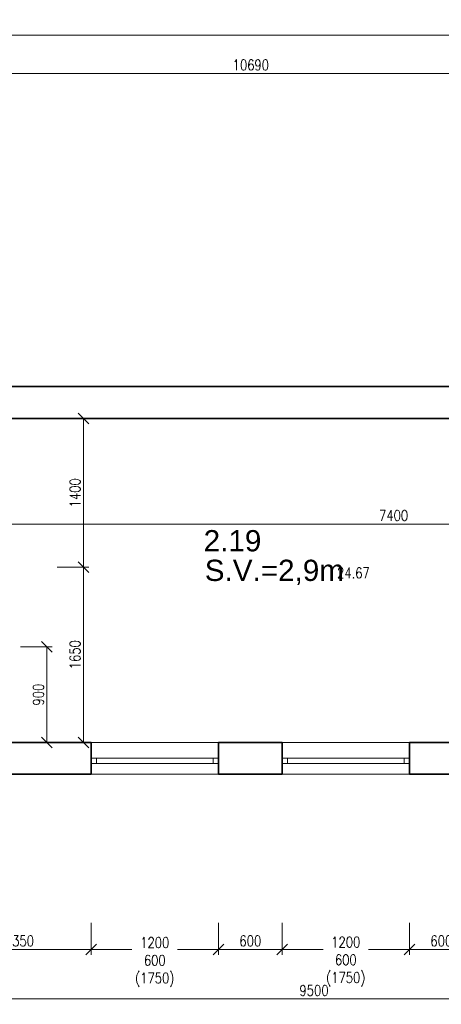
# Model space of a CAD drawing. Header units: millimetres. Extents: x -485339 to 350584, y -1189934 to 0.
# Tile 154 of 178: x 85222 to 89195, y -1083142 to -1073871. Entities that reach past the tile are written whole.
import ezdxf
from ezdxf.enums import TextEntityAlignment as Align

# ---------------------------------------------------------------- set-up
doc = ezdxf.new("R2010")
doc.units = ezdxf.units.MM
doc.header["$LTSCALE"] = 10
doc.layers.get('Defpoints').update_dxf_attribs({"color": 201})
for name, color, linetype, lineweight in [('St_kóty', 132, 'Continuous', 18), ('St_otvory_okna', 40, 'Continuous', 18), ('St_plocha_místnosti', 250, 'Continuous', 18), ('St_čáry_obrys', 5, 'Continuous', 35), ('St_čáry_plné', 250, 'Continuous', 18)]:
    doc.layers.add(name, color=color, linetype=linetype, lineweight=lineweight)
doc.layers.add('St_plocha_místn', color=140, linetype='Continuous', lineweight=18, plot=False)
doc.styles.add('Andy', font='arial.ttf')
doc.styles.get("Standard").update_dxf_attribs({"font": 'simplex.shx', "width": 0.8})
doc.dimstyles.new('stavebníM50 vnitřní', dxfattribs={"dimtxt": 100, "dimasz": 100, "dimexe": 50, "dimexo": 100, "dimgap": 30, "dimtad": 1, "dimdec": 0, "dimtxsty": 'Standard', "dimblk": 'OBLIQUE', "dimcen": 2.5, "dimclrd": 256, "dimclre": 256, "dimclrt": 256, "dimadec": 0, "dimazin": 0, "dimtfac": 1, "dimtdec": 0, "dimtmove": 2, "dimatfit": 2, "dimldrblk": 'OBLIQUE', "dimfxl": 250, "dimfxlon": 1, "dimlwd": -1, "dimlwe": -1, "dimarcsym": 0})

# ---------------------------------------------------------------- blocks, each defined once
blk = doc.blocks.new('G$C09EC9A76')
at = {"layer": 'St_otvory_okna', "ltscale": 2}
for points in [[(1200, 50), (0, 50), (0, 0), (1200, 0)], [(0, 50), (50, 50), (50, 0), (0, 0)], [(1200, 50), (1150, 50), (1150, 0), (1200, 0)]]:
    blk.add_lwpolyline(points, close=True, dxfattribs=at)
blk = doc.blocks.new('_OBLIQUE')
at = {"color": 0, "linetype": 'ByBlock'}
blk.add_line((-0.5, -0.5), (0.5, 0.5), dxfattribs=at)
blk = doc.blocks.new('*D6234')
at = {"layer": 'Defpoints', "color": 0}
for p in [(92745.3, -1074377.8), (82055.3, -1076025.7), (92745.3, -1077725.7)]:
    blk.add_point(p, dxfattribs=at)
at = {"layer": 'St_kóty'}
for p, q in [((82055.3, -1074627.8), (82055.3, -1074327.8)), ((82055.3, -1074377.8), (92745.3, -1074377.8)), ((92745.3, -1074627.8), (92745.3, -1074327.8))]:
    blk.add_line(p, q, dxfattribs=at)
at = {"layer": 'St_kóty', "linetype": 'ByBlock', "xscale": 100, "yscale": 100, "zscale": 100, "rotation": 180}
blk.add_blockref('_OBLIQUE', (82055.3, -1074377.8), dxfattribs=at)
at = {"layer": 'St_kóty', "linetype": 'ByBlock', "xscale": 100, "yscale": 100, "zscale": 100}
blk.add_blockref('_OBLIQUE', (92745.3, -1074377.8), dxfattribs=at)
at = {"layer": 'St_kóty', "insert": (87400.3, -1074297.8), "char_height": 100, "attachment_point": 5}
blk.add_mtext('10690', dxfattribs=at)
blk = doc.blocks.new('*D6243')
at = {"layer": 'Defpoints', "color": 0}
for p in [(97855, -1074017.1), (82055.3, -1076025.7), (97855, -1076637.5)]:
    blk.add_point(p, dxfattribs=at)
at = {"layer": 'St_kóty'}
for p, q in [((82055.3, -1074267.1), (82055.3, -1073967.1)), ((82055.3, -1074017.1), (97855, -1074017.1)), ((97855, -1074267.1), (97855, -1073967.1))]:
    blk.add_line(p, q, dxfattribs=at)
at = {"layer": 'St_kóty', "linetype": 'ByBlock', "xscale": 100, "yscale": 100, "zscale": 100, "rotation": 180}
blk.add_blockref('_OBLIQUE', (82055.3, -1074017.1), dxfattribs=at)
at = {"layer": 'St_kóty', "linetype": 'ByBlock', "xscale": 100, "yscale": 100, "zscale": 100}
blk.add_blockref('_OBLIQUE', (97855, -1074017.1), dxfattribs=at)
at = {"layer": 'St_kóty', "insert": (89955.1, -1073937.1), "char_height": 100, "attachment_point": 5}
blk.add_mtext('15800', dxfattribs=at)
blk = doc.blocks.new('*D6285')
at = {"layer": 'Defpoints', "color": 0}
for p in [(92445.3, -1077625.7), (92445.3, -1078619.7), (85045.3, -1079025.7)]:
    blk.add_point(p, dxfattribs=at)
at = {"layer": 'St_kóty'}
for p, q in [((92445.3, -1078369.7), (92445.3, -1078669.7)), ((85045.3, -1078869.7), (85045.3, -1078569.7)), ((85045.3, -1078619.7), (92445.3, -1078619.7))]:
    blk.add_line(p, q, dxfattribs=at)
at = {"layer": 'St_kóty', "linetype": 'ByBlock', "xscale": 100, "yscale": 100, "zscale": 100, "rotation": 180}
blk.add_blockref('_OBLIQUE', (85045.3, -1078619.7), dxfattribs=at)
at = {"layer": 'St_kóty', "linetype": 'ByBlock', "xscale": 100, "yscale": 100, "zscale": 100}
blk.add_blockref('_OBLIQUE', (92445.3, -1078619.7), dxfattribs=at)
at = {"layer": 'St_kóty', "insert": (88745.3, -1078539.7), "char_height": 100, "attachment_point": 5}
blk.add_mtext('7400', dxfattribs=at)
blk = doc.blocks.new('*D6295')
at = {"layer": 'Defpoints', "color": 0}
for p in [(84945.7, -1079775.7), (84945.3, -1080675.7), (85478.7, -1080675.7)]:
    blk.add_point(p, dxfattribs=at)
at = {"layer": 'St_kóty'}
for p, q in [((85228.7, -1079775.7), (85528.7, -1079775.7)), ((85478.7, -1079775.7), (85478.7, -1080675.7)), ((85228.7, -1080675.7), (85528.7, -1080675.7))]:
    blk.add_line(p, q, dxfattribs=at)
at = {"layer": 'St_kóty', "linetype": 'ByBlock', "xscale": 100, "yscale": 100, "zscale": 100}
for p, rotation in [((85478.7, -1079775.7), 90), ((85478.7, -1080675.7), 270)]:
    blk.add_blockref('_OBLIQUE', p, dxfattribs=dict(at, rotation=rotation))
at = {"layer": 'St_kóty', "insert": (85398.7, -1080225.7), "char_height": 100, "attachment_point": 5, "rotation": 90}
blk.add_mtext('900', dxfattribs=at)
blk = doc.blocks.new('*D6296')
at = {"layer": 'Defpoints', "color": 0}
for p in [(85045.3, -1079025.7), (85824, -1079025.7), (85045.3, -1080675.7)]:
    blk.add_point(p, dxfattribs=at)
at = {"layer": 'St_kóty'}
for p, q in [((85574, -1079025.7), (85874, -1079025.7)), ((85824, -1080675.7), (85824, -1079025.7)), ((85574, -1080675.7), (85874, -1080675.7))]:
    blk.add_line(p, q, dxfattribs=at)
at = {"layer": 'St_kóty', "linetype": 'ByBlock', "xscale": 100, "yscale": 100, "zscale": 100}
for p, rotation in [((85824, -1079025.7), 90), ((85824, -1080675.7), 270)]:
    blk.add_blockref('_OBLIQUE', p, dxfattribs=dict(at, rotation=rotation))
at = {"layer": 'St_kóty', "insert": (85744, -1079850.7), "char_height": 100, "attachment_point": 5, "rotation": 90}
blk.add_mtext('1650', dxfattribs=at)
blk = doc.blocks.new('*D6297')
at = {"layer": 'Defpoints', "color": 0}
for p in [(83545.3, -1077625.7), (85824, -1077625.7), (85045.3, -1079025.7)]:
    blk.add_point(p, dxfattribs=at)
at = {"layer": 'St_kóty'}
for p, q in [((85574, -1077625.7), (85874, -1077625.7)), ((85824, -1079025.7), (85824, -1077625.7)), ((85574, -1079025.7), (85874, -1079025.7))]:
    blk.add_line(p, q, dxfattribs=at)
at = {"layer": 'St_kóty', "linetype": 'ByBlock', "xscale": 100, "yscale": 100, "zscale": 100}
for p, rotation in [((85824, -1077625.7), 90), ((85824, -1079025.7), 270)]:
    blk.add_blockref('_OBLIQUE', p, dxfattribs=dict(at, rotation=rotation))
at = {"layer": 'St_kóty', "insert": (85744, -1078325.7), "char_height": 100, "attachment_point": 5, "rotation": 90}
blk.add_mtext('1400', dxfattribs=at)
blk = doc.blocks.new('*D6317')
at = {"layer": 'Defpoints', "color": 0}
for p in [(84545.3, -1081171.3), (85895.3, -1081271.3), (85895.3, -1082624.9)]:
    blk.add_point(p, dxfattribs=at)
at = {"layer": 'St_kóty'}
for p, q in [((84545.3, -1082374.9), (84545.3, -1082674.9)), ((85895.3, -1082374.9), (85895.3, -1082674.9)), ((84545.3, -1082624.9), (85895.3, -1082624.9))]:
    blk.add_line(p, q, dxfattribs=at)
at = {"layer": 'St_kóty', "linetype": 'ByBlock', "xscale": 100, "yscale": 100, "zscale": 100, "rotation": 180}
blk.add_blockref('_OBLIQUE', (84545.3, -1082624.9), dxfattribs=at)
at = {"layer": 'St_kóty', "linetype": 'ByBlock', "xscale": 100, "yscale": 100, "zscale": 100}
blk.add_blockref('_OBLIQUE', (85895.3, -1082624.9), dxfattribs=at)
at = {"layer": 'St_kóty', "insert": (85220.3, -1082544.9), "char_height": 100, "attachment_point": 5}
blk.add_mtext('1350', dxfattribs=at)
blk = doc.blocks.new('*D6318')
at = {"layer": 'Defpoints', "color": 0}
for p in [(85895.3, -1081271.3), (87095.3, -1081271.3), (87095.3, -1082624.9)]:
    blk.add_point(p, dxfattribs=at)
at = {"layer": 'St_kóty'}
for p, q in [((85895.3, -1082374.9), (85895.3, -1082674.9)), ((87095.3, -1082374.9), (87095.3, -1082674.9)), ((85895.3, -1082624.9), (86280.5, -1082624.9)), ((87095.3, -1082624.9), (86710, -1082624.9))]:
    blk.add_line(p, q, dxfattribs=at)
at = {"layer": 'St_kóty', "linetype": 'ByBlock', "xscale": 100, "yscale": 100, "zscale": 100, "rotation": 180}
blk.add_blockref('_OBLIQUE', (85895.3, -1082624.9), dxfattribs=at)
at = {"layer": 'St_kóty', "linetype": 'ByBlock', "xscale": 100, "yscale": 100, "zscale": 100}
blk.add_blockref('_OBLIQUE', (87095.3, -1082624.9), dxfattribs=at)
at = {"layer": 'St_kóty', "insert": (86495.3, -1082744.1), "char_height": 100, "attachment_point": 5}
blk.add_mtext('1200\\P600\\P(1750)', dxfattribs=at)
blk = doc.blocks.new('*D6319')
at = {"layer": 'Defpoints', "color": 0}
for p in [(87095.3, -1081271.3), (87695.3, -1081271.3), (87695.3, -1082624.9)]:
    blk.add_point(p, dxfattribs=at)
at = {"layer": 'St_kóty'}
for p, q in [((87095.3, -1082374.9), (87095.3, -1082674.9)), ((87695.3, -1082374.9), (87695.3, -1082674.9)), ((87095.3, -1082624.9), (87695.3, -1082624.9))]:
    blk.add_line(p, q, dxfattribs=at)
at = {"layer": 'St_kóty', "linetype": 'ByBlock', "xscale": 100, "yscale": 100, "zscale": 100, "rotation": 180}
blk.add_blockref('_OBLIQUE', (87095.3, -1082624.9), dxfattribs=at)
at = {"layer": 'St_kóty', "linetype": 'ByBlock', "xscale": 100, "yscale": 100, "zscale": 100}
blk.add_blockref('_OBLIQUE', (87695.3, -1082624.9), dxfattribs=at)
at = {"layer": 'St_kóty', "insert": (87395.3, -1082544.9), "char_height": 100, "attachment_point": 5}
blk.add_mtext('600', dxfattribs=at)
blk = doc.blocks.new('*D6320')
at = {"layer": 'Defpoints', "color": 0}
for p in [(87695.3, -1081271.3), (88895.3, -1081271.3), (88895.3, -1082624.9)]:
    blk.add_point(p, dxfattribs=at)
at = {"layer": 'St_kóty'}
for p, q in [((87695.3, -1082374.9), (87695.3, -1082674.9)), ((88895.3, -1082374.9), (88895.3, -1082674.9)), ((87695.3, -1082624.9), (88080.5, -1082624.9)), ((88895.3, -1082624.9), (88510, -1082624.9))]:
    blk.add_line(p, q, dxfattribs=at)
at = {"layer": 'St_kóty', "linetype": 'ByBlock', "xscale": 100, "yscale": 100, "zscale": 100, "rotation": 180}
blk.add_blockref('_OBLIQUE', (87695.3, -1082624.9), dxfattribs=at)
at = {"layer": 'St_kóty', "linetype": 'ByBlock', "xscale": 100, "yscale": 100, "zscale": 100}
blk.add_blockref('_OBLIQUE', (88895.3, -1082624.9), dxfattribs=at)
at = {"layer": 'St_kóty', "insert": (88295.3, -1082739.5), "char_height": 100, "attachment_point": 5}
blk.add_mtext('1200\\P600\\P(1750)', dxfattribs=at)
blk = doc.blocks.new('*D6321')
at = {"layer": 'Defpoints', "color": 0}
for p in [(88895.3, -1081271.3), (89495.3, -1081271.3), (89495.3, -1082624.9)]:
    blk.add_point(p, dxfattribs=at)
at = {"layer": 'St_kóty'}
for p, q in [((88895.3, -1082374.9), (88895.3, -1082674.9)), ((89495.3, -1082374.9), (89495.3, -1082674.9)), ((88895.3, -1082624.9), (89495.3, -1082624.9))]:
    blk.add_line(p, q, dxfattribs=at)
at = {"layer": 'St_kóty', "linetype": 'ByBlock', "xscale": 100, "yscale": 100, "zscale": 100, "rotation": 180}
blk.add_blockref('_OBLIQUE', (88895.3, -1082624.9), dxfattribs=at)
at = {"layer": 'St_kóty', "linetype": 'ByBlock', "xscale": 100, "yscale": 100, "zscale": 100}
blk.add_blockref('_OBLIQUE', (89495.3, -1082624.9), dxfattribs=at)
at = {"layer": 'St_kóty', "insert": (89195.3, -1082544.9), "char_height": 100, "attachment_point": 5}
blk.add_mtext('600', dxfattribs=at)
blk = doc.blocks.new('*D6331')
at = {"layer": 'Defpoints', "color": 0}
for p in [(92745.3, -1079950.7), (83245.3, -1080525.7), (92745.3, -1083091.6)]:
    blk.add_point(p, dxfattribs=at)
at = {"layer": 'St_kóty'}
for p, q in [((83245.3, -1082841.6), (83245.3, -1083141.6)), ((92745.3, -1082841.6), (92745.3, -1083141.6)), ((83245.3, -1083091.6), (92745.3, -1083091.6))]:
    blk.add_line(p, q, dxfattribs=at)
at = {"layer": 'St_kóty', "linetype": 'ByBlock', "xscale": 100, "yscale": 100, "zscale": 100, "rotation": 180}
blk.add_blockref('_OBLIQUE', (83245.3, -1083091.6), dxfattribs=at)
at = {"layer": 'St_kóty', "linetype": 'ByBlock', "xscale": 100, "yscale": 100, "zscale": 100}
blk.add_blockref('_OBLIQUE', (92745.3, -1083091.6), dxfattribs=at)
at = {"layer": 'St_kóty', "insert": (87995.3, -1083011.6), "char_height": 100, "attachment_point": 5}
blk.add_mtext('9500', dxfattribs=at)

msp = doc.modelspace()

# ---------------------------------------------------------------- linework, layer by layer
at = {"layer": 'St_plocha_místn'}
msp.add_lwpolyline([(85045.3, -1079025.7), (83545.3, -1079025.7), (83545.3, -1077625.7), (92445.3, -1077625.7), (92445.3, -1080675.7), (85045.3, -1080675.7)], close=True, dxfattribs=at)
at = {"layer": 'St_čáry_obrys', "ltscale": 2}
for points in [[(92745.3, -1077325.7), (82055.3, -1077325.7)], [(92445.3, -1077625.7), (83545.3, -1077625.7)], [(85895.3, -1080675.7), (85045.3, -1080675.7)], [(85895.3, -1080975.7), (85895.3, -1080675.7)], [(87695.3, -1080675.7), (87095.3, -1080675.7)], [(87095.3, -1080975.7), (87095.3, -1080675.7)], [(87695.3, -1080975.7), (87695.3, -1080675.7)], [(89495.3, -1080675.7), (88895.3, -1080675.7)], [(88895.3, -1080975.7), (88895.3, -1080675.7)], [(85895.3, -1080975.7), (84545.3, -1080975.7)], [(87695.3, -1080975.7), (87095.3, -1080975.7)], [(89495.3, -1080975.7), (88895.3, -1080975.7)]]:
    msp.add_lwpolyline(points, dxfattribs=at)
at = {"layer": 'St_čáry_plné'}
for p, q in [((85895.3, -1080675.7), (87095.3, -1080675.7)), ((87695.3, -1080675.7), (88895.3, -1080675.7)), ((85895.3, -1080975.7), (87095.3, -1080975.7)), ((87695.3, -1080975.7), (88895.3, -1080975.7))]:
    msp.add_line(p, q, dxfattribs=at)

# ---------------------------------------------------------------- block references
at = {"layer": 'St_otvory_okna', "ltscale": 2}
for p in [(85895.3, -1080875.7), (87695.3, -1080875.7)]:
    msp.add_blockref('G$C09EC9A76', p, dxfattribs=at)

# ---------------------------------------------------------------- texts
at = {"layer": 'St_plocha_místn', "width": 0.8}
msp.add_text('24.67', height=100, dxfattribs=at).set_placement((88366.5, -1079080.4), align=Align.MIDDLE_CENTER)
at = {"layer": 'St_plocha_místnosti', "ltscale": 2, "style": 'Andy'}
for s, p in [('2.19', (86955.7, -1078877.1)), ('S.V.=2,9m', (86966.1, -1079155.9))]:
    msp.add_text(s, height=200, dxfattribs=at).set_placement(p)

# ---------------------------------------------------------------- dimensions: what is measured, and where the dimension line sits
at = {"layer": 'St_kóty'}
for base, p1, p2, picture, middle in [((97855, -1074017.1), (82055.3, -1076025.7), (97855, -1076637.5), '*D6243', (89955.1, -1073937.1)), ((92745.3, -1074377.8), (82055.3, -1076025.7), (92745.3, -1077725.7), '*D6234', (87400.3, -1074297.8)), ((92445.3, -1078619.7), (85045.3, -1079025.7), (92445.3, -1077625.7), '*D6285', (88745.3, -1078539.7)), ((92745.3, -1083091.6), (83245.3, -1080525.7), (92745.3, -1079950.7), '*D6331', (87995.3, -1083011.6)), ((85895.3, -1082624.9), (84545.3, -1081171.3), (85895.3, -1081271.3), '*D6317', (85220.3, -1082544.9)), ((87695.3, -1082624.9), (87095.3, -1081271.3), (87695.3, -1081271.3), '*D6319', (87395.3, -1082544.9)), ((89495.3, -1082624.9), (88895.3, -1081271.3), (89495.3, -1081271.3), '*D6321', (89195.3, -1082544.9))]:
    dim = msp.add_linear_dim(base=base, p1=p1, p2=p2, dimstyle='stavebníM50 vnitřní', dxfattribs=at)
    dim.commit()
    dim.dimension.update_dxf_attribs({"geometry": picture, "text_midpoint": middle})
for base, p1, p2, picture, middle in [((85824, -1077625.7), (85045.3, -1079025.7), (83545.3, -1077625.7), '*D6297', (85744, -1078325.7)), ((85824, -1079025.7), (85045.3, -1080675.7), (85045.3, -1079025.7), '*D6296', (85744, -1079850.7)), ((85478.7, -1080675.7), (84945.7, -1079775.7), (84945.3, -1080675.7), '*D6295', (85398.7, -1080225.7))]:
    dim = msp.add_linear_dim(base=base, p1=p1, p2=p2, angle=90, dimstyle='stavebníM50 vnitřní', dxfattribs=at)
    dim.commit()
    dim.dimension.update_dxf_attribs({"geometry": picture, "text_midpoint": middle})
for base, p1, p2, picture, middle in [((87095.3, -1082624.9), (85895.3, -1081271.3), (87095.3, -1081271.3), '*D6318', (86495.3, -1082744.1)), ((88895.3, -1082624.9), (87695.3, -1081271.3), (88895.3, -1081271.3), '*D6320', (88295.3, -1082739.5))]:
    dim = msp.add_linear_dim(base=base, p1=p1, p2=p2, text='<>\\P600\\P(1750)', dimstyle='stavebníM50 vnitřní', override={"dimtxsty": 'Standard'}, dxfattribs=at)
    dim.commit()
    dim.dimension.update_dxf_attribs({"geometry": picture, "text_midpoint": middle, "dimtype": 160})

doc.saveas('drawing.dxf')
